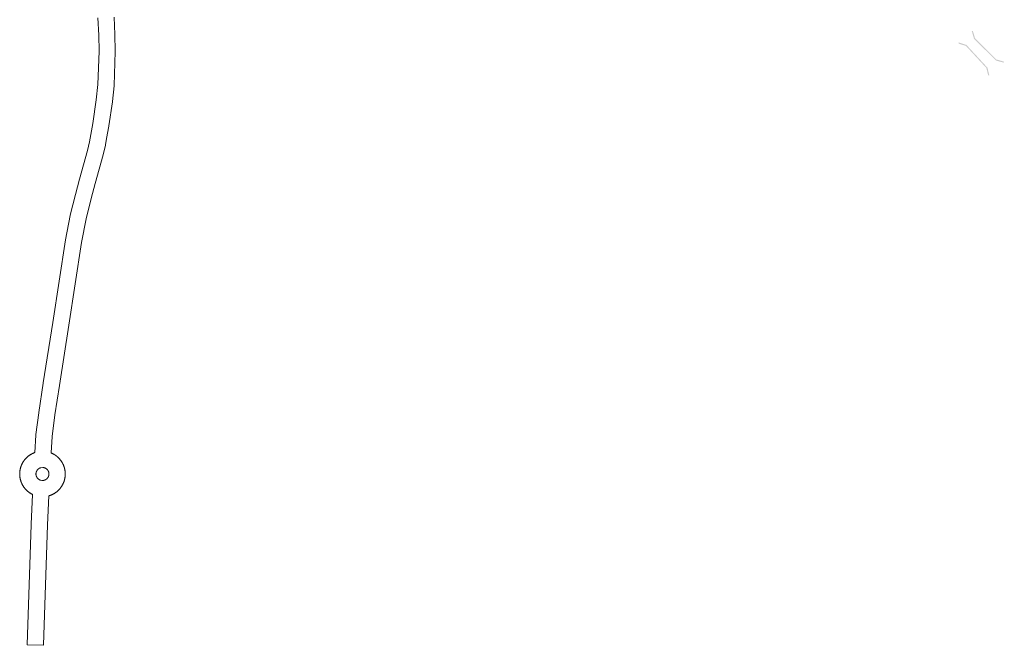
# Model space of a CAD drawing. Header units: metres. Extents: x 123819 to 142731, y 393440 to 405763.
# Tile 130 of 256: x 133856 to 134764, y 393457 to 394034. Entities that reach past the tile are written whole.
import ezdxf

# ---------------------------------------------------------------- set-up
doc = ezdxf.new("R2010")
doc.units = ezdxf.units.M
doc.header["$MEASUREMENT"] = 0
doc.layers.add('gs-knt-aanvullende hoofdweg', color=7, linetype='Continuous', lineweight=0)
doc.layers.add('gs-symb-viaduct', color=7, linetype='Continuous', lineweight=0)

# ---------------------------------------------------------------- blocks, each defined once
blk = doc.blocks.new('gg0-viaduct_148')
at = {"layer": 'gs-symb-viaduct', "linetype": 'Continuous'}
blk.add_hatch(color=7, dxfattribs=at).paths.add_polyline_path([(-5.58, -1.69), (-5.8, -1.4), (-4, 0), (4, 0), (5.8, -1.4), (5.58, -1.69), (3.87, -0.37), (-3.87, -0.37)])
blk = doc.blocks.new('gg0-viaduct_149')
at = {"layer": 'gs-symb-viaduct', "linetype": 'Continuous'}
blk.add_hatch(color=7, dxfattribs=at).paths.add_polyline_path([(5.58, -1.69), (3.87, -0.37), (-3.87, -0.37), (-5.58, -1.69), (-5.8, -1.4), (-4, 0), (4, 0), (5.8, -1.4)])

msp = doc.modelspace()

# ---------------------------------------------------------------- linework, layer by layer
at = {"layer": 'gs-knt-aanvullende hoofdweg', "color": 7, "linetype": 'Continuous', "flags": 128}
for points in [[(133942.67, 394036.32), (133943.44, 394020.09), (133943.44, 394019.9), (133943.76, 394005), (133943.75, 394004.57), (133942.62, 393973.21), (133942.58, 393972.72), (133941.11, 393958.28), (133941.07, 393957.95), (133937.82, 393935.76), (133937.79, 393935.52), (133935.74, 393924.07), (133934.71, 393918.27), (133934.61, 393917.82), (133932.59, 393909.48), (133932.53, 393909.25), (133925.23, 393882.74), (133921.58, 393868.74), (133916.79, 393850.12), (133912.64, 393828.16), (133900.84, 393752.1), (133892.16, 393696.38), (133888.1, 393669.13), (133885.43, 393649.28), (133884.59, 393634.11), (133884.68, 393634.07), (133884.94, 393633.96), (133885.07, 393633.91), (133885.32, 393633.79), (133885.46, 393633.73), (133885.72, 393633.6), (133885.87, 393633.53), (133886.12, 393633.4), (133886.26, 393633.33), (133886.51, 393633.2), (133886.67, 393633.12), (133886.91, 393632.98), (133887.02, 393632.92), (133887.26, 393632.78), (133887.42, 393632.68), (133887.67, 393632.53), (133887.78, 393632.46), (133888.02, 393632.31), (133888.16, 393632.21), (133888.4, 393632.06), (133888.51, 393631.98), (133888.74, 393631.82), (133888.88, 393631.72), (133889.11, 393631.55), (133889.24, 393631.45), (133889.47, 393631.28), (133889.59, 393631.18), (133889.81, 393631.01), (133889.92, 393630.91), (133890.14, 393630.73), (133890.26, 393630.63), (133890.47, 393630.45), (133890.6, 393630.34), (133890.81, 393630.14), (133890.92, 393630.04), (133891.12, 393629.85), (133891.23, 393629.74), (133891.43, 393629.55), (133891.55, 393629.43), (133891.75, 393629.22), (133891.85, 393629.11), (133892.04, 393628.91), (133892.16, 393628.78), (133892.35, 393628.57), (133892.44, 393628.46), (133892.63, 393628.24), (133892.74, 393628.11), (133892.92, 393627.89), (133893, 393627.79), (133893.17, 393627.57), (133893.28, 393627.43), (133893.45, 393627.21), (133893.55, 393627.07), (133893.71, 393626.84), (133893.79, 393626.73), (133893.95, 393626.5), (133894.05, 393626.35), (133894.21, 393626.12), (133894.28, 393625.99), (133894.44, 393625.75), (133894.52, 393625.61), (133894.67, 393625.37), (133894.74, 393625.25), (133894.88, 393625), (133894.96, 393624.86), (133895.1, 393624.61), (133895.17, 393624.47), (133895.3, 393624.22), (133895.38, 393624.06), (133895.5, 393623.81), (133895.56, 393623.69), (133895.68, 393623.43), (133895.74, 393623.29), (133895.86, 393623.03), (133895.93, 393622.86), (133896.04, 393622.6), (133896.09, 393622.47), (133896.19, 393622.21), (133896.25, 393622.07), (133896.34, 393621.8), (133896.4, 393621.65), (133896.49, 393621.39), (133896.54, 393621.22), (133896.63, 393620.95), (133896.68, 393620.8), (133896.68, 393620.8), (133896.68, 393620.79)], [(133876.36, 393608.69), (133876.47, 393608.69), (133876.48, 393608.69), (133876.48, 393608.69), (133876.6, 393608.69), (133876.74, 393608.69), (133876.86, 393608.7), (133876.98, 393608.71), (133877.11, 393608.71), (133877.23, 393608.73), (133877.36, 393608.74), (133877.48, 393608.76), (133877.6, 393608.78), (133877.72, 393608.8), (133877.85, 393608.83), (133877.98, 393608.86), (133878.1, 393608.89), (133878.21, 393608.92), (133878.33, 393608.96), (133878.46, 393609), (133878.58, 393609.04), (133878.7, 393609.08), (133878.81, 393609.12), (133878.92, 393609.17), (133879.04, 393609.23), (133879.15, 393609.28), (133879.26, 393609.33), (133879.38, 393609.39), (133879.5, 393609.45), (133879.6, 393609.51), (133879.71, 393609.58), (133879.82, 393609.65), (133879.92, 393609.72), (133880.03, 393609.79), (133880.11, 393609.85), (133880.23, 393609.94), (133880.32, 393610.01), (133880.41, 393610.08), (133880.52, 393610.18), (133880.61, 393610.26), (133880.7, 393610.34), (133880.79, 393610.43), (133880.88, 393610.52), (133880.97, 393610.61), (133881.05, 393610.7), (133881.14, 393610.8), (133881.21, 393610.9), (133881.28, 393610.98), (133881.36, 393611.09), (133881.45, 393611.2), (133881.52, 393611.3), (133881.58, 393611.4), (133881.65, 393611.5), (133881.72, 393611.61), (133881.78, 393611.73), (133881.84, 393611.83), (133881.9, 393611.94), (133881.96, 393612.06), (133882.01, 393612.17), (133882.06, 393612.28), (133882.11, 393612.4), (133882.16, 393612.51), (133882.2, 393612.63), (133882.24, 393612.74), (133882.28, 393612.86), (133882.32, 393612.99), (133882.35, 393613.11), (133882.39, 393613.24), (133882.42, 393613.36), (133882.44, 393613.47), (133882.46, 393613.59), (133882.49, 393613.73), (133882.51, 393613.84), (133882.52, 393613.97), (133882.54, 393614.1), (133882.55, 393614.22), (133882.56, 393614.35), (133882.56, 393614.47), (133882.56, 393614.59), (133882.56, 393614.73), (133882.56, 393614.85), (133882.56, 393614.96), (133882.55, 393615.1), (133882.54, 393615.23), (133882.53, 393615.35), (133882.51, 393615.47), (133882.49, 393615.6), (133882.47, 393615.73), (133882.45, 393615.85), (133882.43, 393615.96), (133882.4, 393616.09), (133882.37, 393616.21), (133882.33, 393616.34), (133882.29, 393616.47), (133882.26, 393616.58), (133882.22, 393616.68), (133882.18, 393616.8), (133882.13, 393616.93), (133882.08, 393617.05), (133882.04, 393617.15), (133881.98, 393617.28), (133881.92, 393617.39), (133881.87, 393617.49), (133881.81, 393617.6), (133881.74, 393617.71), (133881.68, 393617.82), (133881.61, 393617.93), (133881.54, 393618.03), (133881.47, 393618.14), (133881.39, 393618.25), (133881.33, 393618.34), (133881.25, 393618.44), (133881.16, 393618.54), (133881.08, 393618.63), (133881, 393618.73), (133880.92, 393618.82), (133880.83, 393618.9), (133880.74, 393618.99), (133880.65, 393619.08), (133880.56, 393619.16), (133880.46, 393619.25), (133880.36, 393619.33), (133880.26, 393619.41), (133880.16, 393619.49), (133880.07, 393619.55), (133879.96, 393619.63), (133879.86, 393619.7), (133879.75, 393619.77), (133879.65, 393619.83), (133879.54, 393619.9), (133879.42, 393619.96), (133879.31, 393620.02), (133879.21, 393620.07), (133879.1, 393620.12), (133878.97, 393620.18), (133878.86, 393620.23), (133878.75, 393620.27), (133878.62, 393620.32), (133878.5, 393620.36), (133878.38, 393620.4), (133878.27, 393620.44), (133878.16, 393620.47), (133878.03, 393620.5), (133877.9, 393620.53), (133877.78, 393620.56), (133877.65, 393620.58), (133877.53, 393620.6), (133877.41, 393620.62), (133877.28, 393620.64), (133877.16, 393620.65), (133876.81, 393620.68), (133875.15, 393620.51), (133875.04, 393620.48), (133874.93, 393620.45), (133874.81, 393620.41), (133874.68, 393620.38), (133874.56, 393620.33), (133874.44, 393620.29), (133874.33, 393620.25), (133874.22, 393620.2), (133874.1, 393620.15), (133873.99, 393620.09), (133873.88, 393620.04), (133873.76, 393619.98), (133873.64, 393619.92), (133873.54, 393619.86), (133873.43, 393619.79), (133873.33, 393619.73), (133873.22, 393619.66), (133873.12, 393619.59), (133873.03, 393619.52), (133872.91, 393619.43), (133872.82, 393619.36), (133872.73, 393619.29), (133872.62, 393619.2), (133872.53, 393619.12), (133872.44, 393619.03), (133872.35, 393618.94), (133872.26, 393618.85), (133872.17, 393618.76), (133872.09, 393618.67), (133872.01, 393618.57), (133871.93, 393618.48), (133871.86, 393618.39), (133871.78, 393618.28), (133871.69, 393618.17), (133871.62, 393618.07), (133871.56, 393617.97), (133871.49, 393617.87), (133871.43, 393617.76), (133871.36, 393617.65), (133871.3, 393617.54), (133871.24, 393617.43), (133871.18, 393617.32), (133871.13, 393617.2), (133871.08, 393617.09), (133871.03, 393616.97), (133870.98, 393616.86), (133870.94, 393616.74), (133870.9, 393616.63), (133870.86, 393616.51), (133870.82, 393616.39), (133870.79, 393616.26), (133870.75, 393616.13), (133870.72, 393616.01), (133870.7, 393615.9), (133870.68, 393615.78), (133870.65, 393615.65), (133870.63, 393615.53), (133870.62, 393615.41), (133870.6, 393615.27), (133870.59, 393615.15), (133870.59, 393615.03), (133870.58, 393614.9), (133870.58, 393614.78), (133870.58, 393614.64), (133870.58, 393614.52), (133870.58, 393614.4), (133870.59, 393614.27), (133870.6, 393614.15), (133870.61, 393614.03), (133870.63, 393613.91), (133870.65, 393613.77), (133870.67, 393613.64), (133870.69, 393613.52), (133870.71, 393613.42), (133870.74, 393613.29), (133870.77, 393613.16), (133870.81, 393613.03), (133870.85, 393612.91), (133870.88, 393612.8), (133870.92, 393612.69), (133870.96, 393612.57), (133871.01, 393612.44), (133871.06, 393612.32), (133871.1, 393612.22), (133871.16, 393612.1), (133871.22, 393611.98), (133871.27, 393611.88), (133871.33, 393611.77), (133871.4, 393611.65), (133871.46, 393611.55), (133871.53, 393611.45), (133871.6, 393611.34), (133871.67, 393611.23), (133871.75, 393611.13), (133871.81, 393611.04), (133871.9, 393610.93), (133871.98, 393610.83), (133872.06, 393610.74), (133872.14, 393610.65), (133872.22, 393610.56), (133872.32, 393610.46), (133872.4, 393610.38), (133872.49, 393610.3), (133872.59, 393610.2), (133872.68, 393610.13), (133872.77, 393610.05), (133872.88, 393609.96), (133872.98, 393609.89), (133873.07, 393609.82), (133873.18, 393609.74), (133873.28, 393609.67), (133873.39, 393609.6), (133873.49, 393609.54), (133873.61, 393609.48), (133873.72, 393609.41), (133873.83, 393609.36), (133873.94, 393609.3), (133874.05, 393609.25), (133874.17, 393609.19), (133874.28, 393609.15), (133874.4, 393609.1), (133874.52, 393609.05), (133874.64, 393609.01), (133874.65, 393609.01), (133876.07, 393608.71), (133876.36, 393608.69)]]:
    msp.add_lwpolyline(points, dxfattribs=at)
msp.add_lwpolyline([(133896.68, 393620.79), (133896.76, 393620.52), (133896.79, 393620.39), (133896.87, 393620.12), (133896.91, 393619.95), (133896.98, 393619.68), (133897.01, 393619.55), (133897.08, 393619.28), (133897.11, 393619.12), (133897.17, 393618.84), (133897.21, 393618.65), (133897.26, 393618.38), (133897.28, 393618.24), (133897.33, 393617.96), (133897.35, 393617.8), (133897.39, 393617.52), (133897.41, 393617.39), (133897.45, 393617.11), (133897.47, 393616.92), (133897.49, 393616.64), (133897.51, 393616.49), (133897.53, 393616.2), (133897.54, 393616.07), (133897.56, 393615.79), (133897.56, 393615.63), (133897.58, 393615.35), (133897.58, 393615.16), (133897.58, 393614.88), (133897.58, 393614.74), (133897.58, 393614.46), (133897.58, 393614.3), (133897.57, 393614.02), (133897.57, 393613.86), (133897.56, 393613.58), (133897.55, 393613.42), (133897.53, 393613.14), (133897.52, 393612.97), (133897.49, 393612.69), (133897.48, 393612.54), (133897.44, 393612.26), (133897.43, 393612.12), (133897.39, 393611.84), (133897.37, 393611.66), (133897.32, 393611.38), (133897.3, 393611.24), (133897.25, 393610.96), (133897.22, 393610.81), (133897.17, 393610.53), (133897.14, 393610.36), (133897.08, 393610.09), (133897.04, 393609.93), (133896.97, 393609.66), (133896.94, 393609.5), (133896.86, 393609.23), (133896.83, 393609.09), (133896.75, 393608.82), (133896.7, 393608.66), (133896.62, 393608.39), (133896.58, 393608.25), (133896.49, 393607.98), (133896.44, 393607.83), (133896.34, 393607.56), (133896.28, 393607.41), (133896.18, 393607.14), (133896.13, 393607), (133896.02, 393606.74), (133895.96, 393606.58), (133895.85, 393606.32), (133895.79, 393606.19), (133895.68, 393605.93), (133895.61, 393605.78), (133895.48, 393605.53), (133895.42, 393605.39), (133895.29, 393605.13), (133895.22, 393605), (133895.09, 393604.75), (133895.01, 393604.61), (133894.88, 393604.36), (133894.79, 393604.21), (133894.64, 393603.96), (133894.58, 393603.86), (133894.44, 393603.62), (133894.34, 393603.46), (133894.18, 393603.22), (133894.11, 393603.11), (133893.95, 393602.87), (133893.84, 393602.72), (133893.68, 393602.49), (133893.6, 393602.38), (133893.44, 393602.15), (133893.34, 393602.03), (133893.17, 393601.8), (133893.08, 393601.68), (133892.9, 393601.46), (133892.78, 393601.32), (133892.6, 393601.1), (133892.52, 393601), (133892.33, 393600.79), (133892.22, 393600.66), (133892.03, 393600.45), (133891.93, 393600.34), (133891.73, 393600.13), (133891.61, 393600.01), (133891.42, 393599.81), (133891.31, 393599.71), (133891.11, 393599.51), (133891, 393599.41), (133890.79, 393599.21), (133890.66, 393599.1), (133890.45, 393598.91), (133890.34, 393598.81), (133890.13, 393598.63), (133890.02, 393598.54), (133889.81, 393598.36), (133889.64, 393598.23), (133889.42, 393598.06), (133889.33, 393597.99), (133889.11, 393597.82), (133888.97, 393597.72), (133888.74, 393597.55), (133888.6, 393597.45), (133888.37, 393597.29), (133888.24, 393597.21), (133888.01, 393597.05), (133887.87, 393596.97), (133887.63, 393596.82), (133887.51, 393596.74), (133887.26, 393596.59), (133887.12, 393596.51), (133886.88, 393596.37), (133886.73, 393596.29), (133886.48, 393596.15), (133886.35, 393596.09), (133886.1, 393595.96), (133885.97, 393595.89), (133885.71, 393595.76), (133885.56, 393595.69), (133885.31, 393595.57), (133885.17, 393595.51), (133884.91, 393595.4), (133884.78, 393595.34), (133884.51, 393595.23), (133884.35, 393595.16), (133884.09, 393595.06), (133883.94, 393595), (133883.67, 393594.91), (133883.53, 393594.86), (133883.26, 393594.76), (133883.11, 393594.71), (133882.84, 393594.63), (133882.7, 393594.59), (133882.43, 393594.51), (133882.34, 393594.48), (133881.17, 393567.69), (133877.59, 393456.62, -0.327299), (133877.58, 393456.61), (133862.59, 393457.1, -0.327298), (133862.58, 393457.11), (133866.16, 393568.22), (133866.16, 393568.31), (133867.36, 393595.79), (133867.27, 393595.84), (133867.02, 393595.97), (133866.88, 393596.04), (133866.63, 393596.17), (133866.48, 393596.25), (133866.23, 393596.39), (133866.13, 393596.45), (133865.88, 393596.59), (133865.72, 393596.69), (133865.47, 393596.84), (133865.36, 393596.91), (133865.12, 393597.06), (133864.98, 393597.16), (133864.74, 393597.32), (133864.63, 393597.39), (133864.4, 393597.55), (133864.26, 393597.65), (133864.03, 393597.82), (133863.9, 393597.92), (133863.67, 393598.09), (133863.55, 393598.19), (133863.33, 393598.37), (133863.23, 393598.45), (133863.01, 393598.63), (133862.87, 393598.75), (133862.66, 393598.94), (133862.54, 393599.04), (133862.34, 393599.23), (133862.24, 393599.32), (133862.03, 393599.51), (133861.9, 393599.64), (133861.7, 393599.84), (133861.59, 393599.95), (133861.39, 393600.15), (133861.29, 393600.26), (133861.1, 393600.47), (133860.98, 393600.59), (133860.79, 393600.8), (133860.7, 393600.91), (133860.51, 393601.13), (133860.4, 393601.26), (133860.22, 393601.48), (133860.14, 393601.58), (133859.97, 393601.8), (133859.86, 393601.94), (133859.69, 393602.17), (133859.59, 393602.3), (133859.43, 393602.53), (133859.35, 393602.64), (133859.19, 393602.87), (133859.09, 393603.02), (133858.94, 393603.26), (133858.86, 393603.37), (133858.71, 393603.61), (133858.61, 393603.77), (133858.47, 393604.01), (133858.4, 393604.13), (133858.26, 393604.37), (133858.18, 393604.52), (133858.04, 393604.76), (133857.97, 393604.9), (133857.84, 393605.15), (133857.76, 393605.31), (133857.64, 393605.57), (133857.58, 393605.68), (133857.46, 393605.94), (133857.4, 393606.08), (133857.28, 393606.34), (133857.21, 393606.51), (133857.1, 393606.77), (133857.05, 393606.9), (133856.95, 393607.16), (133856.9, 393607.3), (133856.8, 393607.57), (133856.74, 393607.72), (133856.65, 393607.99), (133856.6, 393608.15), (133856.51, 393608.42), (133856.46, 393608.58), (133856.38, 393608.86), (133856.35, 393608.98), (133856.27, 393609.25), (133856.23, 393609.42), (133856.16, 393609.69), (133856.13, 393609.82), (133856.06, 393610.09), (133856.03, 393610.26), (133855.97, 393610.53), (133855.93, 393610.72), (133855.88, 393611), (133855.86, 393611.13), (133855.81, 393611.41), (133855.79, 393611.57), (133855.75, 393611.85), (133855.73, 393611.98), (133855.7, 393612.26), (133855.68, 393612.45), (133855.65, 393612.73), (133855.63, 393612.86), (133855.61, 393613.14), (133855.6, 393613.33), (133855.58, 393613.61), (133855.58, 393613.74), (133855.57, 393614.03), (133855.56, 393614.21), (133855.56, 393614.5), (133855.56, 393614.63), (133855.56, 393614.91), (133855.56, 393615.07), (133855.57, 393615.35), (133855.57, 393615.51), (133855.59, 393615.8), (133855.59, 393615.95), (133855.61, 393616.24), (133855.63, 393616.4), (133855.65, 393616.68), (133855.67, 393616.83), (133855.7, 393617.12), (133855.71, 393617.25), (133855.75, 393617.53), (133855.78, 393617.72), (133855.82, 393618), (133855.84, 393618.13), (133855.89, 393618.41), (133855.92, 393618.57), (133855.97, 393618.84), (133856, 393619.01), (133856.06, 393619.28), (133856.1, 393619.44), (133856.17, 393619.72), (133856.21, 393619.87), (133856.28, 393620.15), (133856.31, 393620.28), (133856.39, 393620.55), (133856.44, 393620.71), (133856.52, 393620.98), (133856.57, 393621.12), (133856.65, 393621.39), (133856.71, 393621.54), (133856.8, 393621.81), (133856.86, 393621.97), (133856.96, 393622.23), (133857.01, 393622.37), (133857.12, 393622.64), (133857.18, 393622.79), (133857.29, 393623.05), (133857.35, 393623.18), (133857.47, 393623.44), (133857.54, 393623.59), (133857.66, 393623.85), (133857.73, 393623.99), (133857.85, 393624.24), (133857.92, 393624.38), (133858.05, 393624.63), (133858.13, 393624.76), (133858.27, 393625.01), (133858.35, 393625.16), (133858.5, 393625.41), (133858.56, 393625.51), (133858.7, 393625.75), (133858.81, 393625.91), (133858.96, 393626.15), (133859.03, 393626.26), (133859.19, 393626.5), (133859.3, 393626.65), (133859.46, 393626.89), (133859.54, 393626.99), (133859.7, 393627.22), (133859.8, 393627.34), (133859.97, 393627.57), (133860.06, 393627.69), (133860.24, 393627.91), (133860.36, 393628.06), (133860.54, 393628.27), (133860.62, 393628.37), (133860.81, 393628.58), (133860.92, 393628.71), (133861.11, 393628.92), (133861.21, 393629.03), (133861.41, 393629.24), (133861.53, 393629.36), (133861.73, 393629.56), (133861.83, 393629.67), (133862.03, 393629.86), (133862.14, 393629.97), (133862.35, 393630.16), (133862.48, 393630.27), (133862.69, 393630.46), (133862.8, 393630.56), (133863.01, 393630.74), (133863.12, 393630.83), (133863.33, 393631.01), (133863.5, 393631.14), (133863.72, 393631.31), (133863.82, 393631.39), (133864.05, 393631.56), (133864.16, 393631.64), (133864.39, 393631.81), (133864.54, 393631.92), (133864.78, 393632.08), (133864.9, 393632.16), (133865.13, 393632.32), (133865.27, 393632.4), (133865.51, 393632.55), (133865.64, 393632.63), (133865.88, 393632.78), (133866.02, 393632.86), (133866.27, 393633), (133866.41, 393633.08), (133866.66, 393633.22), (133866.79, 393633.28), (133867.04, 393633.41), (133867.17, 393633.48), (133867.43, 393633.61), (133867.58, 393633.68), (133867.84, 393633.8), (133867.98, 393633.86), (133868.23, 393633.98), (133868.37, 393634.03), (133868.63, 393634.14), (133868.79, 393634.21), (133869.06, 393634.31), (133869.2, 393634.37), (133869.47, 393634.46), (133869.57, 393634.5), (133870.44, 393650.4), (133870.47, 393650.7), (133870.5, 393650.99), (133873.22, 393671.18), (133873.24, 393671.29), (133877.3, 393698.61), (133877.31, 393698.66), (133886, 393754.41), (133897.81, 393830.59), (133897.86, 393830.84), (133902.08, 393853.15), (133902.19, 393853.62), (133907.04, 393872.49), (133907.04, 393872.52), (133910.71, 393886.58), (133910.73, 393886.67), (133910.73, 393886.68), (133910.73, 393886.68), (133918.02, 393913.12), (133919.96, 393921.13), (133922.98, 393938.05), (133926.18, 393959.97), (133927.62, 393974), (133928.74, 394004.9), (133928.43, 394019.48), (133927.67, 394035.5)], format="xyb", dxfattribs=at)

# ---------------------------------------------------------------- block references
at = {"layer": 'gs-symb-viaduct', "color": 7, "linetype": 'Continuous', "xscale": 3.575000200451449, "zscale": 3.575000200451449}
for name, p, yscale, rotation in [('gg0-viaduct_149', (134746.1, 394006.18), 2.581465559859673, 135.334092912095), ('gg0-viaduct_148', (134738.68, 394000.07), 2.581465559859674, 312.7634082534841)]:
    msp.add_blockref(name, p, dxfattribs=dict(at, yscale=yscale, rotation=rotation))

doc.saveas('drawing.dxf')
